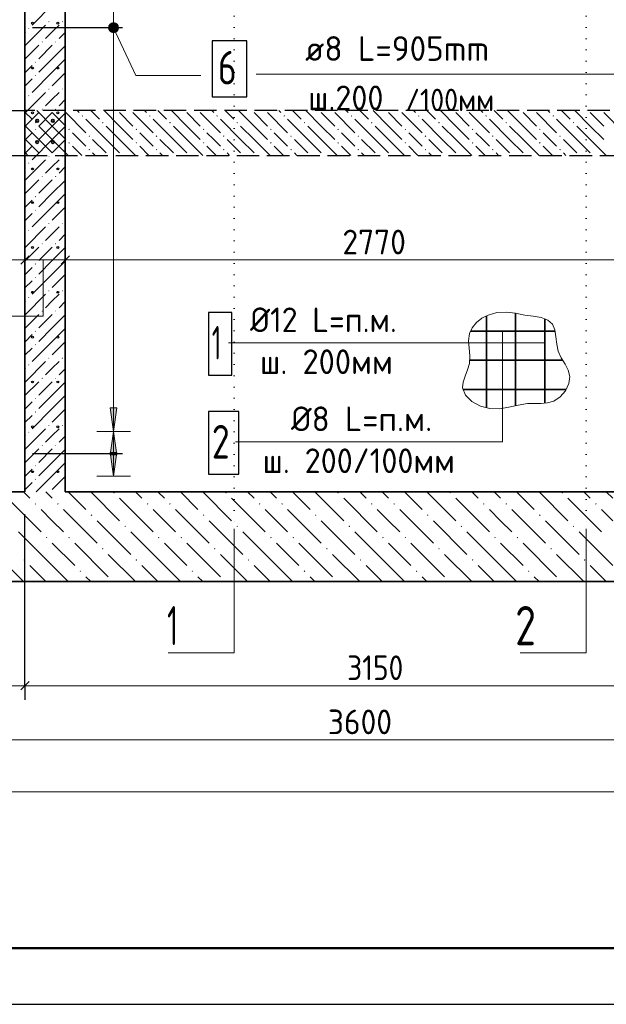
# Model space of a CAD drawing. Header units: millimetres. Extents: x 0 to 21000, y -5 to 14850.
# Tile 2 of 35: x 2267 to 4884, y 0 to 4391. Entities that reach past the tile are written whole.
import ezdxf

# ---------------------------------------------------------------- set-up
doc = ezdxf.new("R2010")
doc.units = ezdxf.units.MM
doc.linetypes.add('______2', pattern=[135, 100, -35])
doc.linetypes.add('______9', pattern=[50, 0, -50])
for name, color, linetype, lineweight in [('Standard', 7, 'Continuous', 25), ('Общий02', 7, 'Continuous', 18), ('Позиционная метка линия выноска', 7, 'Continuous', 13), ('Позиционная метка номер позиции', 7, 'Continuous', 13), ('Примечания', 7, 'Continuous', 13), ('Размерная линия_ общее', 7, 'Continuous', 13), ('Сечения символ', 7, 'Continuous', 25), ('Стена обрамление Г-обр.', 7, 'Continuous', 25), ('Стена Хомут', 7, 'Continuous', 25)]:
    doc.layers.add(name, color=color, linetype=linetype, lineweight=lineweight)
for name, color, linetype, lineweight, true_color in [('ЖБ Перекрытие верхний уровень', 7, 'Continuous', 25, 0xe0e0ff), ('ЖБ Плита Фундамента верхний уровень', 7, 'Continuous', 25, 0x783c14), ('ЖБ Стена верхний уровень', 7, 'Continuous', 25, 0x006e00)]:
    doc.layers.add(name, color=color, linetype=linetype, lineweight=lineweight, true_color=true_color)
doc.styles.add('ISOCPEUR', font='txt')

msp = doc.modelspace()

# ---------------------------------------------------------------- hatches: boundary and pattern name
at = {"layer": 'ЖБ Перекрытие верхний уровень', "linetype": 'Continuous', "lineweight": 18, "transparency": 33554687}
for points in [[(2544.6, 3961.3), (2547.8, 3964.6), (2551.1, 3961.3), (2547.8, 3958.1)], [(2844.6, 3961.3), (2847.8, 3964.6), (2851.1, 3961.3), (2847.8, 3958.1)], [(3144.6, 3961.3), (3147.8, 3964.6), (3151.1, 3961.3), (3147.8, 3958.1)], [(3444.6, 3961.3), (3447.8, 3964.6), (3451.1, 3961.3), (3447.8, 3958.1)], [(3744.6, 3961.3), (3747.8, 3964.6), (3751.1, 3961.3), (3747.8, 3958.1)], [(4044.6, 3961.3), (4047.8, 3964.6), (4051.1, 3961.3), (4047.8, 3958.1)], [(4344.6, 3961.3), (4347.8, 3964.6), (4351.1, 3961.3), (4347.8, 3958.1)], [(4644.6, 3961.3), (4647.8, 3964.6), (4651.1, 3961.3), (4647.8, 3958.1)], [(2334.6, 3931.3), (2337.8, 3934.6), (2341.1, 3931.3), (2337.8, 3928.1)], [(2634.6, 3931.3), (2637.8, 3934.6), (2641.1, 3931.3), (2637.8, 3928.1)], [(2934.6, 3931.3), (2937.8, 3934.6), (2941.1, 3931.3), (2937.8, 3928.1)], [(3234.6, 3931.3), (3237.8, 3934.6), (3241.1, 3931.3), (3237.8, 3928.1)], [(3534.6, 3931.3), (3537.8, 3934.6), (3541.1, 3931.3), (3537.8, 3928.1)], [(3834.6, 3931.3), (3837.8, 3934.6), (3841.1, 3931.3), (3837.8, 3928.1)], [(4134.6, 3931.3), (4137.8, 3934.6), (4141.1, 3931.3), (4137.8, 3928.1)], [(4434.6, 3931.3), (4437.8, 3934.6), (4441.1, 3931.3), (4437.8, 3928.1)], [(4734.6, 3931.3), (4737.8, 3934.6), (4741.1, 3931.3), (4737.8, 3928.1)], [(2484.6, 3901.3), (2487.8, 3904.6), (2491.1, 3901.3), (2487.8, 3898.1)], [(2574.6, 3871.3), (2577.8, 3874.6), (2581.1, 3871.3), (2577.8, 3868.1)], [(2784.6, 3901.3), (2787.8, 3904.6), (2791.1, 3901.3), (2787.8, 3898.1)], [(2874.6, 3871.3), (2877.8, 3874.6), (2881.1, 3871.3), (2877.8, 3868.1)], [(3084.6, 3901.3), (3087.8, 3904.6), (3091.1, 3901.3), (3087.8, 3898.1)], [(3174.6, 3871.3), (3177.8, 3874.6), (3181.1, 3871.3), (3177.8, 3868.1)], [(3384.6, 3901.3), (3387.8, 3904.6), (3391.1, 3901.3), (3387.8, 3898.1)], [(3474.6, 3871.3), (3477.8, 3874.6), (3481.1, 3871.3), (3477.8, 3868.1)], [(3684.6, 3901.3), (3687.8, 3904.6), (3691.1, 3901.3), (3687.8, 3898.1)], [(3774.6, 3871.3), (3777.8, 3874.6), (3781.1, 3871.3), (3777.8, 3868.1)], [(3984.6, 3901.3), (3987.8, 3904.6), (3991.1, 3901.3), (3987.8, 3898.1)], [(4074.6, 3871.3), (4077.8, 3874.6), (4081.1, 3871.3), (4077.8, 3868.1)], [(4284.6, 3901.3), (4287.8, 3904.6), (4291.1, 3901.3), (4287.8, 3898.1)], [(4374.6, 3871.3), (4377.8, 3874.6), (4381.1, 3871.3), (4377.8, 3868.1)], [(4584.6, 3901.3), (4587.8, 3904.6), (4591.1, 3901.3), (4587.8, 3898.1)], [(4674.6, 3871.3), (4677.8, 3874.6), (4681.1, 3871.3), (4677.8, 3868.1)], [(2484.6, 3841.3), (2487.8, 3844.6), (2491.1, 3841.3), (2487.8, 3838.1)], [(2784.6, 3841.3), (2787.8, 3844.6), (2791.1, 3841.3), (2787.8, 3838.1)], [(3084.6, 3841.3), (3087.8, 3844.6), (3091.1, 3841.3), (3087.8, 3838.1)], [(3384.6, 3841.3), (3387.8, 3844.6), (3391.1, 3841.3), (3387.8, 3838.1)], [(3684.6, 3841.3), (3687.8, 3844.6), (3691.1, 3841.3), (3687.8, 3838.1)], [(3984.6, 3841.3), (3987.8, 3844.6), (3991.1, 3841.3), (3987.8, 3838.1)], [(4284.6, 3841.3), (4287.8, 3844.6), (4291.1, 3841.3), (4287.8, 3838.1)], [(4584.6, 3841.3), (4587.8, 3844.6), (4591.1, 3841.3), (4587.8, 3838.1)], [(2574.6, 3811.3), (2577.8, 3814.6), (2581.1, 3811.3), (2577.8, 3808.1)], [(2874.6, 3811.3), (2877.8, 3814.6), (2881.1, 3811.3), (2877.8, 3808.1)], [(3174.6, 3811.3), (3177.8, 3814.6), (3181.1, 3811.3), (3177.8, 3808.1)], [(3474.6, 3811.3), (3477.8, 3814.6), (3481.1, 3811.3), (3477.8, 3808.1)], [(3774.6, 3811.3), (3777.8, 3814.6), (3781.1, 3811.3), (3777.8, 3808.1)], [(4074.6, 3811.3), (4077.8, 3814.6), (4081.1, 3811.3), (4077.8, 3808.1)], [(4374.6, 3811.3), (4377.8, 3814.6), (4381.1, 3811.3), (4377.8, 3808.1)], [(4674.6, 3811.3), (4677.8, 3814.6), (4681.1, 3811.3), (4677.8, 3808.1)]]:
    msp.add_hatch(color=7, dxfattribs=at).paths.add_polyline_path(points, flags=16)
at = {"layer": 'ЖБ Плита Фундамента верхний уровень', "linetype": 'Continuous', "lineweight": 18, "transparency": 33554687}
for points in [[(2684.6, 2281.3), (2687.8, 2284.6), (2691.1, 2281.3), (2687.8, 2278.1)], [(3184.6, 2281.3), (3187.8, 2284.6), (3191.1, 2281.3), (3187.8, 2278.1)], [(3684.6, 2281.3), (3687.8, 2284.6), (3691.1, 2281.3), (3687.8, 2278.1)], [(4184.6, 2281.3), (4187.8, 2284.6), (4191.1, 2281.3), (4187.8, 2278.1)], [(4684.6, 2281.3), (4687.8, 2284.6), (4691.1, 2281.3), (4687.8, 2278.1)], [(2334.6, 2231.3), (2337.8, 2234.6), (2341.1, 2231.3), (2337.8, 2228.1)], [(2434.6, 2231.3), (2437.8, 2234.6), (2441.1, 2231.3), (2437.8, 2228.1)], [(2834.6, 2231.3), (2837.8, 2234.6), (2841.1, 2231.3), (2837.8, 2228.1)], [(2934.6, 2231.3), (2937.8, 2234.6), (2941.1, 2231.3), (2937.8, 2228.1)], [(3334.6, 2231.3), (3337.8, 2234.6), (3341.1, 2231.3), (3337.8, 2228.1)], [(3434.6, 2231.3), (3437.8, 2234.6), (3441.1, 2231.3), (3437.8, 2228.1)], [(3834.6, 2231.3), (3837.8, 2234.6), (3841.1, 2231.3), (3837.8, 2228.1)], [(3934.6, 2231.3), (3937.8, 2234.6), (3941.1, 2231.3), (3937.8, 2228.1)], [(4334.6, 2231.3), (4337.8, 2234.6), (4341.1, 2231.3), (4337.8, 2228.1)], [(4434.6, 2231.3), (4437.8, 2234.6), (4441.1, 2231.3), (4437.8, 2228.1)], [(4834.6, 2231.3), (4837.8, 2234.6), (4841.1, 2231.3), (4837.8, 2228.1)], [(2584.6, 2181.3), (2587.8, 2184.6), (2591.1, 2181.3), (2587.8, 2178.1)], [(3084.6, 2181.3), (3087.8, 2184.6), (3091.1, 2181.3), (3087.8, 2178.1)], [(3584.6, 2181.3), (3587.8, 2184.6), (3591.1, 2181.3), (3587.8, 2178.1)], [(4084.6, 2181.3), (4087.8, 2184.6), (4091.1, 2181.3), (4087.8, 2178.1)], [(4584.6, 2181.3), (4587.8, 2184.6), (4591.1, 2181.3), (4587.8, 2178.1)], [(2734.6, 2131.3), (2737.8, 2134.6), (2741.1, 2131.3), (2737.8, 2128.1)], [(3234.6, 2131.3), (3237.8, 2134.6), (3241.1, 2131.3), (3237.8, 2128.1)], [(3734.6, 2131.3), (3737.8, 2134.6), (3741.1, 2131.3), (3737.8, 2128.1)], [(4234.6, 2131.3), (4237.8, 2134.6), (4241.1, 2131.3), (4237.8, 2128.1)], [(4734.6, 2131.3), (4737.8, 2134.6), (4741.1, 2131.3), (4737.8, 2128.1)], [(2384.6, 2081.3), (2387.8, 2084.6), (2391.1, 2081.3), (2387.8, 2078.1)], [(2484.6, 2081.3), (2487.8, 2084.6), (2491.1, 2081.3), (2487.8, 2078.1)], [(2884.6, 2081.3), (2887.8, 2084.6), (2891.1, 2081.3), (2887.8, 2078.1)], [(2984.6, 2081.3), (2987.8, 2084.6), (2991.1, 2081.3), (2987.8, 2078.1)], [(3384.6, 2081.3), (3387.8, 2084.6), (3391.1, 2081.3), (3387.8, 2078.1)], [(3484.6, 2081.3), (3487.8, 2084.6), (3491.1, 2081.3), (3487.8, 2078.1)], [(3884.6, 2081.3), (3887.8, 2084.6), (3891.1, 2081.3), (3887.8, 2078.1)], [(3984.6, 2081.3), (3987.8, 2084.6), (3991.1, 2081.3), (3987.8, 2078.1)], [(4384.6, 2081.3), (4387.8, 2084.6), (4391.1, 2081.3), (4387.8, 2078.1)], [(4484.6, 2081.3), (4487.8, 2084.6), (4491.1, 2081.3), (4487.8, 2078.1)], [(2634.6, 2031.3), (2637.8, 2034.6), (2641.1, 2031.3), (2637.8, 2028.1)], [(3134.6, 2031.3), (3137.8, 2034.6), (3141.1, 2031.3), (3137.8, 2028.1)], [(3634.6, 2031.3), (3637.8, 2034.6), (3641.1, 2031.3), (3637.8, 2028.1)], [(4134.6, 2031.3), (4137.8, 2034.6), (4141.1, 2031.3), (4137.8, 2028.1)], [(4634.6, 2031.3), (4637.8, 2034.6), (4641.1, 2031.3), (4637.8, 2028.1)], [(2284.6, 1981.3), (2287.8, 1984.6), (2291.1, 1981.3), (2287.8, 1978.1)], [(2784.6, 1981.3), (2787.8, 1984.6), (2791.1, 1981.3), (2787.8, 1978.1)], [(3284.6, 1981.3), (3287.8, 1984.6), (3291.1, 1981.3), (3287.8, 1978.1)], [(3784.6, 1981.3), (3787.8, 1984.6), (3791.1, 1981.3), (3787.8, 1978.1)], [(4284.6, 1981.3), (4287.8, 1984.6), (4291.1, 1981.3), (4287.8, 1978.1)], [(4784.6, 1981.3), (4787.8, 1984.6), (4791.1, 1981.3), (4787.8, 1978.1)], [(2534.6, 1931.3), (2537.8, 1934.6), (2541.1, 1931.3), (2537.8, 1928.1)], [(3034.6, 1931.3), (3037.8, 1934.6), (3041.1, 1931.3), (3037.8, 1928.1)], [(3534.6, 1931.3), (3537.8, 1934.6), (3541.1, 1931.3), (3537.8, 1928.1)], [(4034.6, 1931.3), (4037.8, 1934.6), (4041.1, 1931.3), (4037.8, 1928.1)], [(4534.6, 1931.3), (4537.8, 1934.6), (4541.1, 1931.3), (4537.8, 1928.1)]]:
    msp.add_hatch(color=7, dxfattribs=at).paths.add_polyline_path(points, flags=16)
at = {"layer": 'ЖБ Стена верхний уровень', "linetype": 'Continuous', "lineweight": 18, "transparency": 33554687}
for points in [[(2305.3, 4351.3), (2307.8, 4353.8), (2310.3, 4351.3), (2307.8, 4348.8)], [(2395.3, 4381.3), (2397.8, 4383.8), (2400.3, 4381.3), (2397.8, 4378.8)], [(2455.3, 4381.3), (2457.8, 4383.8), (2460.3, 4381.3), (2457.8, 4378.8)], [(2365.3, 4291.3), (2367.8, 4293.8), (2370.3, 4291.3), (2367.8, 4288.8)], [(2425.3, 4291.3), (2427.8, 4293.8), (2430.3, 4291.3), (2427.8, 4288.8)], [(2335.3, 4201.3), (2337.8, 4203.8), (2340.3, 4201.3), (2337.8, 4198.8)], [(2335.3, 4141.3), (2337.8, 4143.8), (2340.3, 4141.3), (2337.8, 4138.8)], [(2395.3, 4081.3), (2397.8, 4083.8), (2400.3, 4081.3), (2397.8, 4078.8)], [(2455.3, 4081.3), (2457.8, 4083.8), (2460.3, 4081.3), (2457.8, 4078.8)], [(2305.3, 4051.3), (2307.8, 4053.8), (2310.3, 4051.3), (2307.8, 4048.8)], [(2365.3, 3991.3), (2367.8, 3993.8), (2370.3, 3991.3), (2367.8, 3988.8)], [(2425.3, 3991.3), (2427.8, 3993.8), (2430.3, 3991.3), (2427.8, 3988.8)], [(2335.3, 3901.3), (2337.8, 3903.8), (2340.3, 3901.3), (2337.8, 3898.8)], [(2335.3, 3841.3), (2337.8, 3843.8), (2340.3, 3841.3), (2337.8, 3838.8)], [(2395.3, 3781.3), (2397.8, 3783.8), (2400.3, 3781.3), (2397.8, 3778.8)], [(2455.3, 3781.3), (2457.8, 3783.8), (2460.3, 3781.3), (2457.8, 3778.8)], [(2305.3, 3751.3), (2307.8, 3753.8), (2310.3, 3751.3), (2307.8, 3748.8)], [(2365.3, 3691.3), (2367.8, 3693.8), (2370.3, 3691.3), (2367.8, 3688.8)], [(2425.3, 3691.3), (2427.8, 3693.8), (2430.3, 3691.3), (2427.8, 3688.8)], [(2335.3, 3601.3), (2337.8, 3603.8), (2340.3, 3601.3), (2337.8, 3598.8)], [(2335.3, 3541.3), (2337.8, 3543.8), (2340.3, 3541.3), (2337.8, 3538.8)], [(2395.3, 3481.3), (2397.8, 3483.8), (2400.3, 3481.3), (2397.8, 3478.8)], [(2455.3, 3481.3), (2457.8, 3483.8), (2460.3, 3481.3), (2457.8, 3478.8)], [(2305.3, 3451.3), (2307.8, 3453.8), (2310.3, 3451.3), (2307.8, 3448.8)], [(2365.3, 3391.3), (2367.8, 3393.8), (2370.3, 3391.3), (2367.8, 3388.8)], [(2425.3, 3391.3), (2427.8, 3393.8), (2430.3, 3391.3), (2427.8, 3388.8)], [(2335.3, 3301.3), (2337.8, 3303.8), (2340.3, 3301.3), (2337.8, 3298.8)], [(2335.3, 3241.3), (2337.8, 3243.8), (2340.3, 3241.3), (2337.8, 3238.8)], [(2395.3, 3181.3), (2397.8, 3183.8), (2400.3, 3181.3), (2397.8, 3178.8)], [(2455.3, 3181.3), (2457.8, 3183.8), (2460.3, 3181.3), (2457.8, 3178.8)], [(2305.3, 3151.3), (2307.8, 3153.8), (2310.3, 3151.3), (2307.8, 3148.8)], [(2365.3, 3091.3), (2367.8, 3093.8), (2370.3, 3091.3), (2367.8, 3088.8)], [(2425.3, 3091.3), (2427.8, 3093.8), (2430.3, 3091.3), (2427.8, 3088.8)], [(2335.3, 3001.3), (2337.8, 3003.8), (2340.3, 3001.3), (2337.8, 2998.8)], [(2335.3, 2941.3), (2337.8, 2943.8), (2340.3, 2941.3), (2337.8, 2938.8)], [(2395.3, 2881.3), (2397.8, 2883.8), (2400.3, 2881.3), (2397.8, 2878.8)], [(2455.3, 2881.3), (2457.8, 2883.8), (2460.3, 2881.3), (2457.8, 2878.8)], [(2305.3, 2851.3), (2307.8, 2853.8), (2310.3, 2851.3), (2307.8, 2848.8)], [(2365.3, 2791.3), (2367.8, 2793.8), (2370.3, 2791.3), (2367.8, 2788.8)], [(2425.3, 2791.3), (2427.8, 2793.8), (2430.3, 2791.3), (2427.8, 2788.8)], [(2335.3, 2701.3), (2337.8, 2703.8), (2340.3, 2701.3), (2337.8, 2698.8)], [(2335.3, 2641.3), (2337.8, 2643.8), (2340.3, 2641.3), (2337.8, 2638.8)], [(2305.3, 2551.3), (2307.8, 2553.8), (2310.3, 2551.3), (2307.8, 2548.8)], [(2395.3, 2581.3), (2397.8, 2583.8), (2400.3, 2581.3), (2397.8, 2578.8)], [(2455.3, 2581.3), (2457.8, 2583.8), (2460.3, 2581.3), (2457.8, 2578.8)], [(2365.3, 2491.3), (2367.8, 2493.8), (2370.3, 2491.3), (2367.8, 2488.8)], [(2425.3, 2491.3), (2427.8, 2493.8), (2430.3, 2491.3), (2427.8, 2488.8)], [(2335.3, 2401.3), (2337.8, 2403.8), (2340.3, 2401.3), (2337.8, 2398.8)], [(2335.3, 2341.3), (2337.8, 2343.8), (2340.3, 2341.3), (2337.8, 2338.8)]]:
    msp.add_hatch(color=7, dxfattribs=at).paths.add_polyline_path(points, flags=16)
at = {"layer": 'Общий02', "linetype": 'Continuous', "lineweight": 13, "transparency": 33554687}
for points in [[(2701.2, 2660), (2686.2, 2555), (2671.2, 2660)], [(2701.2, 2460), (2686.2, 2355), (2671.2, 2460)]]:
    msp.add_hatch(color=7, dxfattribs=at).paths.add_polyline_path(points, flags=16)
msp.add_hatch(color=7, dxfattribs=at).paths.add_polyline_path([(2701.2, 2450), (2686.2, 2555), (2671.2, 2450)])
at = {"layer": 'Позиционная метка линия выноска', "linetype": 'Continuous', "lineweight": 13, "transparency": 33554687}
for points in [[(2664, 4357.1), (2699.1, 4373.4), (2688.3, 4377.3)], [(2664, 4357.1), (2688.3, 4377.3), (2667.9, 4367.8)], [(2665.8, 4345.6), (2699.1, 4373.4), (2664, 4357.1)], [(2665.8, 4345.6), (2706.6, 4364.5), (2699.1, 4373.4)], [(2673.4, 4336.7), (2706.6, 4364.5), (2665.8, 4345.6)], [(2667.9, 4367.8), (2688.3, 4377.3), (2676.8, 4375.5)], [(2673.4, 4336.7), (2708.5, 4353), (2706.6, 4364.5)], [(2684.2, 4332.8), (2708.5, 4353), (2673.4, 4336.7)], [(2684.2, 4332.8), (2704.6, 4342.2), (2708.5, 4353)], [(2704.6, 4342.2), (2684.2, 4332.8), (2695.7, 4334.6)]]:
    msp.add_hatch(color=7, dxfattribs=at).paths.add_polyline_path(points)

# ---------------------------------------------------------------- linework, layer by layer
at = {"layer": 'Standard', "color": 7, "linetype": 'Continuous', "lineweight": 25, "transparency": 33554687}
msp.add_lwpolyline([(0, 0), (21000, 0), (21000, 14850), (0, 14850), (0, 0)], close=True, dxfattribs=at)
at = {"layer": 'Standard', "color": 7, "linetype": 'Continuous', "lineweight": 50, "transparency": 33554687}
msp.add_lwpolyline([(1000, 14600), (20750, 14600), (20750, 250), (1000, 250), (1000, 14600)], close=True, dxfattribs=at)
at = {"layer": 'Standard', "color": 254, "linetype": 'Continuous', "lineweight": 13, "true_color": 0xc4c4ff, "transparency": 33554687}
msp.add_lwpolyline([(1944.5, 947), (6003.9, 947), (6003.9, 13827), (1944.5, 13827), (1944.5, 947)], dxfattribs=at)
at = {"layer": 'ЖБ Перекрытие верхний уровень', "color": 7, "linetype": '______2', "lineweight": 25, "transparency": 33554687}
for p, q in [((2290.6, 3985), (2290.6, 3785)), ((5440.6, 3985), (2290.6, 3985)), ((2290.6, 3785), (5440.6, 3785))]:
    msp.add_line(p, q, dxfattribs=at)
at = {"layer": 'ЖБ Перекрытие верхний уровень', "color": 9, "linetype": 'Continuous', "lineweight": 18, "true_color": 0xc7c7c7, "transparency": 33554687}
for p, q in [((2290.6, 3978.5), (2322.8, 3946.3)), ((2412.8, 3916.3), (2344.1, 3985)), ((2412.8, 3976.3), (2472.8, 3916.3)), ((2472.8, 3976.3), (2562.8, 3886.3)), ((2524.1, 3985), (2532.8, 3976.3)), ((2584.1, 3985), (2622.8, 3946.3)), ((2712.8, 3916.3), (2644.1, 3985)), ((2712.8, 3976.3), (2772.8, 3916.3)), ((2772.8, 3976.3), (2862.8, 3886.3)), ((2824.1, 3985), (2832.8, 3976.3)), ((2884.1, 3985), (2922.8, 3946.3)), ((3012.8, 3916.3), (2944.1, 3985)), ((3012.8, 3976.3), (3072.8, 3916.3)), ((3072.8, 3976.3), (3162.8, 3886.3)), ((3124.1, 3985), (3132.8, 3976.3)), ((3184.1, 3985), (3222.8, 3946.3)), ((3312.8, 3916.3), (3244.1, 3985)), ((3312.8, 3976.3), (3372.8, 3916.3)), ((3372.8, 3976.3), (3462.8, 3886.3)), ((3424.1, 3985), (3432.8, 3976.3)), ((3484.1, 3985), (3522.8, 3946.3)), ((3612.8, 3916.3), (3544.1, 3985)), ((3612.8, 3976.3), (3672.8, 3916.3)), ((3672.8, 3976.3), (3762.8, 3886.3)), ((3724.1, 3985), (3732.8, 3976.3)), ((3784.1, 3985), (3822.8, 3946.3)), ((3912.8, 3916.3), (3844.1, 3985)), ((3912.8, 3976.3), (3972.8, 3916.3)), ((3972.8, 3976.3), (4062.8, 3886.3)), ((4024.1, 3985), (4032.8, 3976.3)), ((4084.1, 3985), (4122.8, 3946.3)), ((4212.8, 3916.3), (4144.1, 3985)), ((4212.8, 3976.3), (4272.8, 3916.3)), ((4272.8, 3976.3), (4362.8, 3886.3)), ((4324.1, 3985), (4332.8, 3976.3)), ((4384.1, 3985), (4422.8, 3946.3)), ((4512.8, 3916.3), (4444.1, 3985)), ((4512.8, 3976.3), (4572.8, 3916.3)), ((4572.8, 3976.3), (4662.8, 3886.3)), ((4624.1, 3985), (4632.8, 3976.3)), ((4684.1, 3985), (4722.8, 3946.3)), ((4812.8, 3916.3), (4744.1, 3985)), ((4812.8, 3976.3), (4872.8, 3916.3)), ((4872.8, 3976.3), (4962.8, 3886.3)), ((2352.8, 3856.3), (2290.6, 3918.5)), ((2352.8, 3916.3), (2412.8, 3856.3)), ((2412.8, 3916.3), (2472.8, 3856.3)), ((2652.8, 3856.3), (2562.8, 3946.3)), ((2652.8, 3916.3), (2712.8, 3856.3)), ((2712.8, 3916.3), (2772.8, 3856.3)), ((2952.8, 3856.3), (2862.8, 3946.3)), ((2952.8, 3916.3), (3012.8, 3856.3)), ((3012.8, 3916.3), (3072.8, 3856.3)), ((3252.8, 3856.3), (3162.8, 3946.3)), ((3252.8, 3916.3), (3312.8, 3856.3)), ((3312.8, 3916.3), (3372.8, 3856.3)), ((3552.8, 3856.3), (3462.8, 3946.3)), ((3552.8, 3916.3), (3612.8, 3856.3)), ((3612.8, 3916.3), (3672.8, 3856.3)), ((3852.8, 3856.3), (3762.8, 3946.3)), ((3852.8, 3916.3), (3912.8, 3856.3)), ((3912.8, 3916.3), (3972.8, 3856.3)), ((4152.8, 3856.3), (4062.8, 3946.3)), ((4152.8, 3916.3), (4212.8, 3856.3)), ((4212.8, 3916.3), (4272.8, 3856.3)), ((4452.8, 3856.3), (4362.8, 3946.3)), ((4452.8, 3916.3), (4512.8, 3856.3)), ((4512.8, 3916.3), (4572.8, 3856.3)), ((4752.8, 3856.3), (4662.8, 3946.3)), ((4752.8, 3916.3), (4812.8, 3856.3)), ((4812.8, 3916.3), (4872.8, 3856.3)), ((2532.8, 3856.3), (2502.8, 3886.3)), ((2832.8, 3856.3), (2802.8, 3886.3)), ((3132.8, 3856.3), (3102.8, 3886.3)), ((3432.8, 3856.3), (3402.8, 3886.3)), ((3732.8, 3856.3), (3702.8, 3886.3)), ((4032.8, 3856.3), (4002.8, 3886.3)), ((4332.8, 3856.3), (4302.8, 3886.3)), ((4632.8, 3856.3), (4602.8, 3886.3)), ((2292.8, 3856.3), (2352.8, 3796.3)), ((2352.8, 3856.3), (2412.8, 3796.3)), ((2412.8, 3856.3), (2484.1, 3785)), ((2502.8, 3826.3), (2544.1, 3785)), ((2562.8, 3826.3), (2532.8, 3856.3)), ((2592.8, 3856.3), (2652.8, 3796.3)), ((2652.8, 3856.3), (2712.8, 3796.3)), ((2712.8, 3856.3), (2784.1, 3785)), ((2802.8, 3826.3), (2844.1, 3785)), ((2862.8, 3826.3), (2832.8, 3856.3)), ((2892.8, 3856.3), (2952.8, 3796.3)), ((2952.8, 3856.3), (3012.8, 3796.3)), ((3012.8, 3856.3), (3084.1, 3785)), ((3102.8, 3826.3), (3144.1, 3785)), ((3162.8, 3826.3), (3132.8, 3856.3)), ((3192.8, 3856.3), (3252.8, 3796.3)), ((3252.8, 3856.3), (3312.8, 3796.3)), ((3312.8, 3856.3), (3384.1, 3785)), ((3402.8, 3826.3), (3444.1, 3785)), ((3462.8, 3826.3), (3432.8, 3856.3)), ((3492.8, 3856.3), (3552.8, 3796.3)), ((3552.8, 3856.3), (3612.8, 3796.3)), ((3612.8, 3856.3), (3684.1, 3785)), ((3702.8, 3826.3), (3744.1, 3785)), ((3762.8, 3826.3), (3732.8, 3856.3)), ((3792.8, 3856.3), (3852.8, 3796.3)), ((3852.8, 3856.3), (3912.8, 3796.3)), ((3912.8, 3856.3), (3984.1, 3785)), ((4002.8, 3826.3), (4044.1, 3785)), ((4062.8, 3826.3), (4032.8, 3856.3)), ((4092.8, 3856.3), (4152.8, 3796.3)), ((4152.8, 3856.3), (4212.8, 3796.3)), ((4212.8, 3856.3), (4284.1, 3785)), ((4302.8, 3826.3), (4344.1, 3785)), ((4362.8, 3826.3), (4332.8, 3856.3)), ((4392.8, 3856.3), (4452.8, 3796.3)), ((4452.8, 3856.3), (4512.8, 3796.3)), ((4512.8, 3856.3), (4584.1, 3785)), ((4602.8, 3826.3), (4644.1, 3785)), ((4662.8, 3826.3), (4632.8, 3856.3)), ((4692.8, 3856.3), (4752.8, 3796.3)), ((4752.8, 3856.3), (4812.8, 3796.3)), ((4812.8, 3856.3), (4884.1, 3785)), ((2292.8, 3796.3), (2304.1, 3785)), ((2592.8, 3796.3), (2604.1, 3785)), ((2892.8, 3796.3), (2904.1, 3785)), ((3192.8, 3796.3), (3204.1, 3785)), ((3492.8, 3796.3), (3504.1, 3785)), ((3792.8, 3796.3), (3804.1, 3785)), ((4092.8, 3796.3), (4104.1, 3785)), ((4392.8, 3796.3), (4404.1, 3785)), ((4692.8, 3796.3), (4704.1, 3785))]:
    msp.add_line(p, q, dxfattribs=at)
at = {"layer": 'ЖБ Плита Фундамента верхний уровень', "color": 7, "linetype": 'Continuous', "lineweight": 35, "transparency": 33554687}
for p, q in [((2290.6, 2285), (2044.5, 2285)), ((5240.6, 2285), (2470.6, 2285)), ((2044.5, 1885), (5903.9, 1885))]:
    msp.add_line(p, q, dxfattribs=at)
at = {"layer": 'ЖБ Плита Фундамента верхний уровень', "color": 252, "linetype": 'Continuous', "lineweight": 18, "true_color": 0x8f8f8f, "transparency": 33554687}
for p, q in [((2284.1, 2285), (2312.8, 2256.3)), ((2384.1, 2285), (2412.8, 2256.3)), ((2484.1, 2285), (2562.8, 2206.3)), ((2584.1, 2285), (2712.8, 2156.3)), ((2784.1, 2285), (2812.8, 2256.3)), ((2884.1, 2285), (2912.8, 2256.3)), ((2984.1, 2285), (3062.8, 2206.3)), ((3084.1, 2285), (3212.8, 2156.3)), ((3284.1, 2285), (3312.8, 2256.3)), ((3384.1, 2285), (3412.8, 2256.3)), ((3484.1, 2285), (3562.8, 2206.3)), ((3584.1, 2285), (3712.8, 2156.3)), ((3784.1, 2285), (3812.8, 2256.3)), ((3884.1, 2285), (3912.8, 2256.3)), ((3984.1, 2285), (4062.8, 2206.3)), ((4084.1, 2285), (4212.8, 2156.3)), ((4284.1, 2285), (4312.8, 2256.3)), ((4384.1, 2285), (4412.8, 2256.3)), ((4484.1, 2285), (4562.8, 2206.3)), ((4584.1, 2285), (4712.8, 2156.3)), ((4784.1, 2285), (4812.8, 2256.3)), ((4884.1, 2285), (4912.8, 2256.3)), ((2212.8, 2256.3), (2362.8, 2106.3)), ((2712.8, 2256.3), (2862.8, 2106.3)), ((3212.8, 2256.3), (3362.8, 2106.3)), ((3712.8, 2256.3), (3862.8, 2106.3)), ((4212.8, 2256.3), (4362.8, 2106.3)), ((4712.8, 2256.3), (4862.8, 2106.3)), ((2412.8, 2156.3), (2362.8, 2206.3)), ((2462.8, 2206.3), (2612.8, 2056.3)), ((2912.8, 2156.3), (2862.8, 2206.3)), ((2962.8, 2206.3), (3112.8, 2056.3)), ((3412.8, 2156.3), (3362.8, 2206.3)), ((3462.8, 2206.3), (3612.8, 2056.3)), ((3912.8, 2156.3), (3862.8, 2206.3)), ((3962.8, 2206.3), (4112.8, 2056.3)), ((4412.8, 2156.3), (4362.8, 2206.3)), ((4462.8, 2206.3), (4612.8, 2056.3)), ((4912.8, 2156.3), (4862.8, 2206.3)), ((2462.8, 2106.3), (2412.8, 2156.3)), ((2612.8, 2156.3), (2762.8, 2006.3)), ((2962.8, 2106.3), (2912.8, 2156.3)), ((3112.8, 2156.3), (3262.8, 2006.3)), ((3462.8, 2106.3), (3412.8, 2156.3)), ((3612.8, 2156.3), (3762.8, 2006.3)), ((3962.8, 2106.3), (3912.8, 2156.3)), ((4112.8, 2156.3), (4262.8, 2006.3)), ((4462.8, 2106.3), (4412.8, 2156.3)), ((4612.8, 2156.3), (4762.8, 2006.3)), ((2412.8, 1956.3), (2262.8, 2106.3)), ((2912.8, 1956.3), (2762.8, 2106.3)), ((3412.8, 1956.3), (3262.8, 2106.3)), ((3912.8, 1956.3), (3762.8, 2106.3)), ((4412.8, 1956.3), (4262.8, 2106.3)), ((4912.8, 1956.3), (4762.8, 2106.3)), ((2412.8, 2056.3), (2512.8, 1956.3)), ((2512.8, 2056.3), (2662.8, 1906.3)), ((2912.8, 2056.3), (3012.8, 1956.3)), ((3012.8, 2056.3), (3162.8, 1906.3)), ((3412.8, 2056.3), (3512.8, 1956.3)), ((3512.8, 2056.3), (3662.8, 1906.3)), ((3912.8, 2056.3), (4012.8, 1956.3)), ((4012.8, 2056.3), (4162.8, 1906.3)), ((4412.8, 2056.3), (4512.8, 1956.3)), ((4512.8, 2056.3), (4662.8, 1906.3)), ((2284.1, 1885), (2162.8, 2006.3)), ((2784.1, 1885), (2662.8, 2006.3)), ((3284.1, 1885), (3162.8, 2006.3)), ((3784.1, 1885), (3662.8, 2006.3)), ((4284.1, 1885), (4162.8, 2006.3)), ((4784.1, 1885), (4662.8, 2006.3)), ((2312.8, 1956.3), (2384.1, 1885)), ((2412.8, 1956.3), (2484.1, 1885)), ((2812.8, 1956.3), (2884.1, 1885)), ((2912.8, 1956.3), (2984.1, 1885)), ((3312.8, 1956.3), (3384.1, 1885)), ((3412.8, 1956.3), (3484.1, 1885)), ((3812.8, 1956.3), (3884.1, 1885)), ((3912.8, 1956.3), (3984.1, 1885)), ((4312.8, 1956.3), (4384.1, 1885)), ((4412.8, 1956.3), (4484.1, 1885)), ((4812.8, 1956.3), (4884.1, 1885)), ((2584.1, 1885), (2562.8, 1906.3)), ((3084.1, 1885), (3062.8, 1906.3)), ((3584.1, 1885), (3562.8, 1906.3)), ((4084.1, 1885), (4062.8, 1906.3)), ((4584.1, 1885), (4562.8, 1906.3))]:
    msp.add_line(p, q, dxfattribs=at)
at = {"layer": 'ЖБ Стена верхний уровень', "color": 7, "linetype": 'Continuous', "lineweight": 35, "transparency": 33554687}
for p, q in [((2290.6, 5025), (2290.6, 2285)), ((2470.6, 2285), (2470.6, 5025))]:
    msp.add_line(p, q, dxfattribs=at)
at = {"layer": 'ЖБ Стена верхний уровень', "color": 251, "linetype": 'Continuous', "lineweight": 18, "true_color": 0x494949, "transparency": 33554687}
for p, q in [((2412.8, 4456.3), (2322.8, 4366.3)), ((2382.8, 4366.3), (2292.8, 4276.3)), ((2412.8, 4336.3), (2442.8, 4366.3)), ((2292.8, 4336.3), (2290.6, 4334.1)), ((2382.8, 4306.3), (2412.8, 4336.3)), ((2470.6, 4334.1), (2442.8, 4306.3)), ((2352.8, 4276.3), (2290.6, 4214.1)), ((2412.8, 4276.3), (2352.8, 4216.3)), ((2412.8, 4216.3), (2470.6, 4274.2)), ((2412.8, 4216.3), (2352.8, 4156.3)), ((2292.8, 4156.3), (2322.8, 4186.3)), ((2470.6, 4214.2), (2412.8, 4156.3)), ((2290.6, 4154.2), (2292.8, 4156.3)), ((2412.8, 4156.3), (2322.8, 4066.3)), ((2470.6, 4154.2), (2412.8, 4096.3)), ((2322.8, 4126.3), (2290.6, 4094.2)), ((2382.8, 4066.3), (2292.8, 3976.3)), ((2412.8, 4036.3), (2442.8, 4066.3)), ((2292.8, 4036.3), (2290.6, 4034.1)), ((2382.8, 4006.3), (2412.8, 4036.3)), ((2470.6, 4034.1), (2442.8, 4006.3)), ((2352.8, 3976.3), (2290.6, 3914.1)), ((2412.8, 3976.3), (2352.8, 3916.3)), ((2412.8, 3916.3), (2470.6, 3974.2)), ((2412.8, 3916.3), (2352.8, 3856.3)), ((2470.6, 3914.2), (2412.8, 3856.3)), ((2292.8, 3856.3), (2322.8, 3886.3)), ((2290.6, 3854.2), (2292.8, 3856.3)), ((2322.8, 3826.3), (2290.6, 3794.2)), ((2412.8, 3856.3), (2322.8, 3766.3)), ((2470.6, 3854.2), (2412.8, 3796.3)), ((2292.8, 3736.3), (2290.6, 3734.1)), ((2382.8, 3766.3), (2292.8, 3676.3)), ((2382.8, 3706.3), (2412.8, 3736.3)), ((2412.8, 3736.3), (2442.8, 3766.3)), ((2470.6, 3734.1), (2442.8, 3706.3)), ((2352.8, 3676.3), (2290.6, 3614.1)), ((2412.8, 3676.3), (2352.8, 3616.3)), ((2412.8, 3616.3), (2470.6, 3674.2)), ((2412.8, 3616.3), (2352.8, 3556.3)), ((2470.6, 3614.2), (2412.8, 3556.3)), ((2292.8, 3556.3), (2322.8, 3586.3)), ((2290.6, 3554.2), (2292.8, 3556.3)), ((2322.8, 3526.3), (2290.6, 3494.2)), ((2412.8, 3556.3), (2322.8, 3466.3)), ((2470.6, 3554.2), (2412.8, 3496.3)), ((2292.8, 3436.3), (2290.6, 3434.1)), ((2382.8, 3466.3), (2292.8, 3376.3)), ((2382.8, 3406.3), (2412.8, 3436.3)), ((2412.8, 3436.3), (2442.8, 3466.3)), ((2470.6, 3434.1), (2442.8, 3406.3)), ((2352.8, 3376.3), (2290.6, 3314.1)), ((2412.8, 3376.3), (2352.8, 3316.3)), ((2412.8, 3316.3), (2470.6, 3374.2)), ((2412.8, 3316.3), (2352.8, 3256.3)), ((2470.6, 3314.2), (2412.8, 3256.3)), ((2290.6, 3254.2), (2292.8, 3256.3)), ((2292.8, 3256.3), (2322.8, 3286.3)), ((2412.8, 3256.3), (2322.8, 3166.3)), ((2470.6, 3254.2), (2412.8, 3196.3)), ((2322.8, 3226.3), (2290.6, 3194.2)), ((2382.8, 3166.3), (2292.8, 3076.3)), ((2412.8, 3136.3), (2442.8, 3166.3)), ((2292.8, 3136.3), (2290.6, 3134.1)), ((2382.8, 3106.3), (2412.8, 3136.3)), ((2470.6, 3134.1), (2442.8, 3106.3)), ((2352.8, 3076.3), (2290.6, 3014.1)), ((2412.8, 3076.3), (2352.8, 3016.3)), ((2412.8, 3016.3), (2470.6, 3074.2)), ((2292.8, 2956.3), (2322.8, 2986.3)), ((2412.8, 3016.3), (2352.8, 2956.3)), ((2470.6, 3014.2), (2412.8, 2956.3)), ((2290.6, 2954.2), (2292.8, 2956.3)), ((2412.8, 2956.3), (2322.8, 2866.3)), ((2470.6, 2954.2), (2412.8, 2896.3)), ((2322.8, 2926.3), (2290.6, 2894.2)), ((2382.8, 2866.3), (2292.8, 2776.3)), ((2412.8, 2836.3), (2442.8, 2866.3)), ((2292.8, 2836.3), (2290.6, 2834.1)), ((2382.8, 2806.3), (2412.8, 2836.3)), ((2470.6, 2834.1), (2442.8, 2806.3)), ((2352.8, 2776.3), (2290.6, 2714.1)), ((2412.8, 2776.3), (2352.8, 2716.3)), ((2412.8, 2716.3), (2470.6, 2774.2)), ((2292.8, 2656.3), (2322.8, 2686.3)), ((2412.8, 2716.3), (2352.8, 2656.3)), ((2470.6, 2714.2), (2412.8, 2656.3)), ((2290.6, 2654.2), (2292.8, 2656.3)), ((2412.8, 2656.3), (2322.8, 2566.3)), ((2470.6, 2654.2), (2412.8, 2596.3)), ((2322.8, 2626.3), (2290.6, 2594.2)), ((2382.8, 2566.3), (2292.8, 2476.3)), ((2412.8, 2536.3), (2442.8, 2566.3)), ((2292.8, 2536.3), (2290.6, 2534.1)), ((2382.8, 2506.3), (2412.8, 2536.3)), ((2470.6, 2534.1), (2442.8, 2506.3)), ((2352.8, 2476.3), (2290.6, 2414.1)), ((2412.8, 2476.3), (2352.8, 2416.3)), ((2412.8, 2416.3), (2470.6, 2474.2)), ((2412.8, 2416.3), (2352.8, 2356.3)), ((2292.8, 2356.3), (2322.8, 2386.3)), ((2470.6, 2414.2), (2412.8, 2356.3)), ((2290.6, 2354.2), (2292.8, 2356.3)), ((2412.8, 2356.3), (2341.5, 2285)), ((2470.6, 2354.2), (2412.8, 2296.3)), ((2322.8, 2326.3), (2290.6, 2294.2))]:
    msp.add_line(p, q, dxfattribs=at)
at = {"layer": 'Общий02', "color": 251, "linetype": 'Continuous', "lineweight": 13, "true_color": 0x494949, "transparency": 33554687}
for p, q in [((2686.2, 2555), (2686.2, 4755)), ((2686.2, 2555), (2671.2, 2660)), ((2671.2, 2660), (2701.2, 2660)), ((2686.2, 2660), (2686.2, 2667.5)), ((2701.2, 2660), (2686.2, 2555)), ((2761.2, 2555), (2611.2, 2555)), ((2686.2, 2555), (2671.2, 2450)), ((2686.2, 2355), (2686.2, 2555)), ((2686.2, 2555), (2686.2, 2555)), ((2686.2, 2555), (2686.2, 2555)), ((2686.2, 2555), (2686.2, 2555)), ((2701.2, 2450), (2686.2, 2555)), ((2686.2, 2555), (2686.2, 2555)), ((2686.2, 2555), (2686.2, 2555)), ((2686.2, 2555), (2686.2, 2555)), ((2686.2, 2355), (2671.2, 2460)), ((2671.2, 2460), (2701.2, 2460)), ((2686.2, 2460), (2686.2, 2467.5)), ((2701.2, 2460), (2686.2, 2355)), ((2671.2, 2450), (2701.2, 2450)), ((2686.2, 2450), (2686.2, 2442.5)), ((2761.2, 2355), (2611.2, 2355)), ((2686.2, 2355), (2686.2, 2355)), ((2686.2, 2355), (2686.2, 2355)), ((2686.2, 2355), (2686.2, 2355))]:
    msp.add_line(p, q, dxfattribs=at)
at = {"layer": 'Позиционная метка линия выноска', "color": 7, "linetype": 'Continuous', "lineweight": 13, "transparency": 33554687}
for p, q in [((2676.8, 4375.5), (2676.8, 4375.5)), ((2706.6, 4364.5), (2706.6, 4364.5)), ((2665.8, 4345.6), (2665.8, 4345.6)), ((2695.7, 4334.6), (2695.7, 4334.6))]:
    msp.add_line(p, q, dxfattribs=at)
for points in [[(3075.7, 4141.2), (2785.7, 4141.2), (2686.2, 4355)], [(3322.1, 4148.4), (4982.1, 4148.4), (5176.2, 4355)]]:
    msp.add_lwpolyline(points, dxfattribs=at)
msp.add_circle((2686.2, 4355), 22.5, dxfattribs=at)
at = {"layer": 'Позиционная метка номер позиции', "color": 7, "linetype": 'Continuous', "lineweight": 35, "transparency": 33554687}
for p, q in [((4479.7, 3081.1), (4479.7, 2669.7)), ((4349.3, 3070.4), (4349.3, 2659.1)), ((4610, 3057), (4610, 2680.3)), ((4278, 3002.2), (4655.5, 3002.2)), ((4275.5, 2871.9), (4689.8, 2871.9)), ((4244.2, 2741.5), (4705.1, 2741.5))]:
    msp.add_line(p, q, dxfattribs=at)
at = {"layer": 'Позиционная метка номер позиции', "color": 7, "linetype": 'Continuous', "lineweight": 25, "transparency": 33554687}
for points in [[(3109.4, 2805.2), (3214.4, 2805.2), (3214.4, 3085.2), (3109.4, 3085.2), (3109.4, 2805.2)], [(3109.4, 2363.5), (3244.4, 2363.5), (3244.4, 2643.5), (3109.4, 2643.5), (3109.4, 2363.5)]]:
    msp.add_lwpolyline(points, dxfattribs=at)
at = {"layer": 'Позиционная метка номер позиции', "color": 7, "linetype": '______2', "lineweight": 13, "transparency": 33554687}
msp.add_lwpolyline([(4521, 3073.7), (4479, 3081.2), (4437.4, 3085.7), (4396.5, 3084.2), (4356.7, 3073.7), (4329.5, 3059.4), (4305.2, 3040), (4285.9, 3016.8), (4273.8, 2990.7), (4269.9, 2959), (4272.4, 2925.8), (4275.6, 2891.8), (4273.8, 2857.7), (4265.5, 2829.3), (4254.3, 2801.5), (4245.2, 2774.7), (4242.9, 2748.9), (4256.3, 2716.5), (4285, 2688.7), (4323, 2667.8), (4364.2, 2656.1), (4408.1, 2655), (4449.9, 2662.4), (4490.9, 2672.3), (4532.5, 2679), (4562.1, 2679.7), (4592, 2679.5), (4621.4, 2681.8), (4649.5, 2690.1), (4678.3, 2709.2), (4701.7, 2736.3), (4717.1, 2767.7), (4721.5, 2799.7), (4714.4, 2827.9), (4700.1, 2855), (4683.6, 2882.4), (4670.1, 2911.9), (4662.9, 2944.2), (4659.2, 2977.1), (4654.2, 3007.6), (4643.6, 3032.7), (4622.8, 3050.9), (4593.5, 3062.3), (4558.7, 3069.1), (4521, 3073.7)], dxfattribs=at)
at = {"layer": 'Позиционная метка номер позиции', "color": 7, "linetype": 'Continuous', "lineweight": 13, "transparency": 33554687}
for points in [[(3229.4, 2508.5), (4420.9, 2508.5), (4420.9, 3002.2)], [(3199.4, 2950.2), (3912.8, 2950.2), (4610, 2950.2)]]:
    msp.add_lwpolyline(points, dxfattribs=at)
at = {"layer": 'Примечания', "color": 7, "linetype": 'Continuous', "lineweight": 13, "transparency": 33554687}
msp.add_lwpolyline([(2372.7, 3319.1), (2372.7, 3069.1), (2042.7, 3069.1)], dxfattribs=at)
at = {"layer": 'Размерная линия_ общее', "color": 253, "linetype": 'Continuous', "lineweight": -3, "true_color": 0xa0a0a0, "transparency": 33554687}
for p, q in [((1262.4, 3985), (2300.6, 3985)), ((1262.4, 3785), (2300.6, 3785)), ((2290.6, 3319.1), (2290.6, 3381.6)), ((2470.6, 3319.1), (2470.6, 3381.6)), ((2290.6, 3319.1), (2290.6, 3256.6)), ((2470.6, 3319.1), (2470.6, 3256.6)), ((2290.6, 1420.7), (2290.6, 1483.2)), ((2290.6, 1420.7), (2290.6, 1358.2))]:
    msp.add_line(p, q, dxfattribs=at)
at = {"layer": 'Размерная линия_ общее', "color": 7, "linetype": 'Continuous', "lineweight": 25, "transparency": 33554687}
for p, q in [((2271.9, 3300.3), (2309.4, 3337.8)), ((2451.9, 3300.3), (2489.4, 3337.8)), ((2271.9, 1402), (2309.4, 1439.5))]:
    msp.add_line(p, q, dxfattribs=at)
at = {"layer": 'Размерная линия_ общее', "color": 7, "linetype": 'Continuous', "lineweight": 13, "transparency": 33554687}
for p, q in [((2290.6, 3319.1), (2470.6, 3319.1)), ((2470.6, 3319.1), (5240.6, 3319.1)), ((1990.6, 1420.7), (2290.6, 1420.7)), ((2290.6, 1420.7), (5440.6, 1420.7)), ((1990.6, 1179.3), (5590.6, 1179.3))]:
    msp.add_line(p, q, dxfattribs=at)
msp.add_lwpolyline([(1990.6, 3319.1), (2261, 3319.1), (2261, 3319.1), (2290.6, 3319.1)], dxfattribs=at)
at = {"layer": 'Размерная линия_ общее', "color": 253, "linetype": 'Continuous', "lineweight": -3, "true_color": 0xa0a0a0, "transparency": 33554687}
msp.add_lwpolyline([(2290.6, 1420.7), (2290.6, 1429.2), (2290.6, 1429.2), (2290.6, 1429.2), (2290.6, 1429.2), (2290.6, 1621.8), (2290.6, 1621.8), (2290.6, 2185)], dxfattribs=at)
at = {"layer": 'Сечения символ', "color": 7, "linetype": '______9', "lineweight": 13, "transparency": 33554687}
for p, q in [((3224.9, 5357.8), (3224.9, 2120.1)), ((4794.9, 5357.8), (4794.9, 2120.1))]:
    msp.add_line(p, q, dxfattribs=at)
at = {"layer": 'Сечения символ', "color": 7, "linetype": 'Continuous', "lineweight": 13, "transparency": 33554687}
for points in [[(3224.9, 2120.1), (3224.9, 1566.8), (2929.9, 1566.8)], [(4794.9, 2120.1), (4794.9, 1566.8), (4499.9, 1566.8)]]:
    msp.add_lwpolyline(points, dxfattribs=at)
at = {"layer": 'Стена обрамление Г-обр.', "color": 7, "linetype": 'Continuous', "lineweight": 35, "transparency": 33554687}
for centre in [(2345.6, 3940), (2415.6, 3940), (2345.6, 3845), (2415.6, 3845)]:
    msp.add_circle(centre, 6, dxfattribs=at)
at = {"layer": 'Стена Хомут', "color": 36, "linetype": 'Continuous', "lineweight": 25, "true_color": 0x6e3c1e, "transparency": 33554687}
for p, q in [((2725.4, 4355), (2324.6, 4355)), ((2725.4, 2455), (2324.6, 2455))]:
    msp.add_line(p, q, dxfattribs=at)
at = {"layer": 'Стена Хомут', "color": 7, "linetype": 'Continuous', "lineweight": 25, "transparency": 33554687}
msp.add_lwpolyline([(3125.9, 4046.8), (3280.9, 4046.8), (3280.9, 4296.8), (3125.9, 4296.8), (3125.9, 4046.8)], dxfattribs=at)
at = {"layer": 'Стена Хомут', "color": 36, "linetype": 'Continuous', "lineweight": 25, "true_color": 0x6e3c1e, "transparency": 33554687}
for centre in [(2324.6, 4375), (2437.6, 4375), (2324.6, 4175), (2437.6, 4175), (2324.6, 3975), (2437.6, 3975), (2324.6, 3725), (2437.6, 3725), (2324.6, 3575), (2437.6, 3575), (2324.6, 3375), (2437.6, 3375), (2324.6, 3175), (2437.6, 3175), (2324.6, 2975), (2437.6, 2975), (2324.6, 2775), (2437.6, 2775), (2324.6, 2575), (2437.6, 2575), (2324.6, 2375), (2437.6, 2375)]:
    msp.add_circle(centre, 4, dxfattribs=at)

# ---------------------------------------------------------------- texts
at = {"layer": 'Standard', "color": 7, "linetype": 'Continuous', "lineweight": 18, "transparency": 33554687, "insert": (3987.6, 3982.7), "char_height": 100, "width": 465.383, "attachment_point": 7, "style": 'ISOCPEUR'}
msp.add_mtext('\\W0.91;/100мм', dxfattribs=at)
at = {"layer": 'Позиционная метка номер позиции', "color": 7, "linetype": 'Continuous', "lineweight": 25, "transparency": 33554687, "attachment_point": 7, "style": 'ISOCPEUR'}
for s, insert, char_height, width in [('\\W0.94;Ø12 L=п.м.', (3295, 2997.4), 110, 744.338), ('\\W0.56;1', (3124.4, 2875.2), 150, 116.667), ('\\W0.96;ш. 200мм', (3339, 2810.4), 110, 657.737), ('\\W0.97;Ø8 L=п.м.', (3477.5, 2555.8), 110, 690.794), ('\\W0.78;2', (3124.4, 2433.5), 150, 163.203), ('\\W0.95;ш. 200/100мм', (3351, 2368.8), 110, 942.892)]:
    msp.add_mtext(s, dxfattribs=dict(at, insert=insert, char_height=char_height, width=width))
at = {"layer": 'Размерная линия_ общее', "color": 7, "linetype": 'Continuous', "lineweight": 25, "transparency": 33554687, "char_height": 110, "attachment_point": 7, "style": 'ISOCPEUR'}
for s, insert, width in [('\\W0.93;2770', (3707.1, 3344.1), 359.05), ('\\W0.87;3150', (3728.1, 1445.7), 333.451), ('\\W0.93;3600', (3642.1, 1204.3), 359.047)]:
    msp.add_mtext(s, dxfattribs=dict(at, insert=insert, width=width))
at = {"layer": 'Сечения символ', "color": 7, "linetype": 'Continuous', "lineweight": 35, "transparency": 33554687, "char_height": 175, "attachment_point": 7, "style": 'ISOCPEUR'}
for s, insert, width in [('\\W0.56;1', (2925, 1601), 136.106), ('\\W0.78;2', (4477.5, 1601), 190.405)]:
    msp.add_mtext(s, dxfattribs=dict(at, insert=insert, width=width))
at = {"layer": 'Стена Хомут', "color": 7, "linetype": 'Continuous', "lineweight": 13, "transparency": 33554687, "attachment_point": 7, "style": 'ISOCPEUR'}
for s, insert, char_height, width in [('\\W0.98;ø8 L=905mm ', (3540.3, 4207), 110, 944.264), ('\\W0.78;6', (3150.9, 4101.8), 150, 163.203), ('\\W0.95;ш.200 ', (3554.3, 3987.1), 110, 481.068)]:
    msp.add_mtext(s, dxfattribs=dict(at, insert=insert, char_height=char_height, width=width))

doc.saveas('drawing.dxf')
